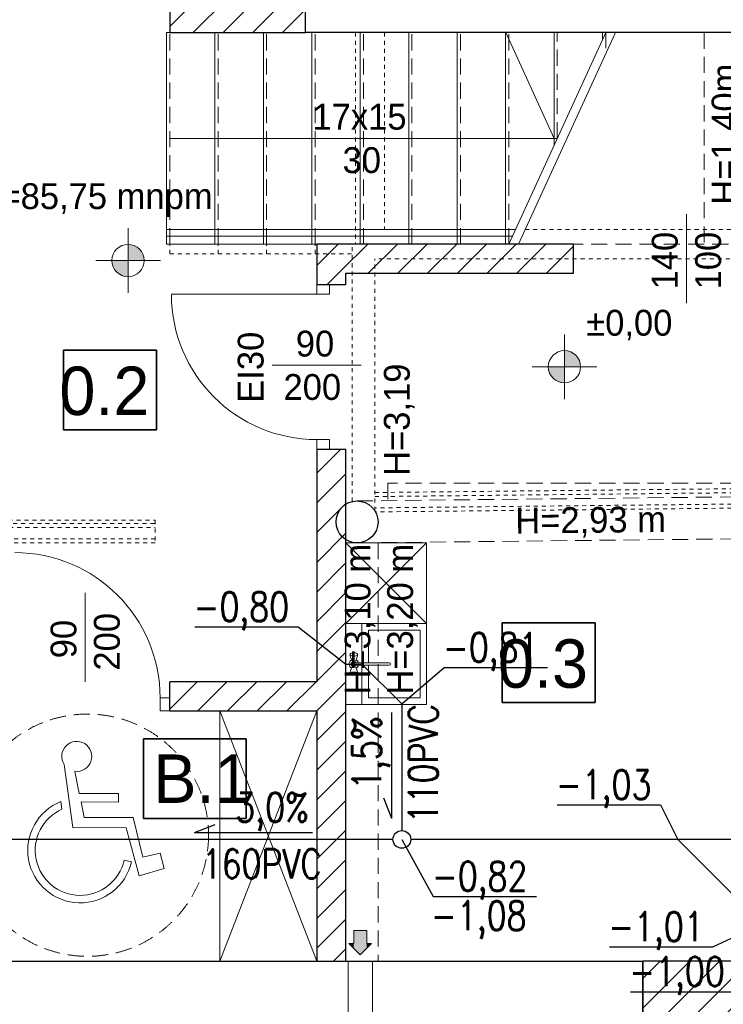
# Model space of a CAD drawing. Extents: x -220312 to -8310, y -91840 to 81907.
# Tile 106 of 128: x -115962 to -111603, y -3792 to 2305. Entities that reach past the tile are written whole.
import ezdxf
from ezdxf.enums import TextEntityAlignment as Align

# ---------------------------------------------------------------- set-up
doc = ezdxf.new("R2010")
doc.units = 0
doc.header["$MEASUREMENT"] = 0
doc.set_wipeout_variables(frame=1)
doc.linetypes.add('Hidden Line', pattern=[50, 25, -25])
doc.linetypes.add('Krawędzie ukryte', pattern=[150, 100, -50])
doc.layers.add('#kan_san-op', color=34, linetype='Continuous')
doc.layers.add('_opis', color=3, linetype='Continuous')
for name, color, linetype, lineweight, true_color in [('Arch balustrady_Nr_Pióra__3', 7, 'Continuous', 18, 0xff6600), ('Arch drzwi_Nr_Pióra__4', 7, 'Continuous', 9, 0x029e21), ('Arch okna_Nr_Pióra__4', 7, 'Continuous', 9, 0x029e21), ('Arch schody_Nr_Pióra__25', 7, 'Continuous', 13, 0x40a5ff), ('Arch wyposarzenie_Nr_Pióra__2', 7, 'Continuous', 13, 0x7f7f7f), ('Arch wyposazenie_Nr_Pióra__9', 7, 'Continuous', 13, 0x3dad99)]:
    doc.layers.add(name, color=color, linetype=linetype, lineweight=lineweight, true_color=true_color)
for name, color, linetype, lineweight in [('Arch kominy_Nr_Pióra__1', 7, 'Continuous', 25), ('Arch kominy_Nr_Pióra__21', 7, 'Continuous', 9), ('Arch opisy_Nr_Pióra__21', 7, 'Continuous', 9), ('Arch ściany nośne_Nr_Pióra__21', 7, 'Continuous', 9), ('Arch ściany nośne_Nr_Pióra__27', 7, 'Continuous', 30), ('Drzwi ArchiCAD_Nr_Pióra__27', 7, 'Continuous', 30), ('Drzwi ArchiCAD_Nr_Pióra__5', 7, 'Continuous', 13), ('INWENT RZĘDNE_Nr_Pióra__21', 7, 'Continuous', 9), ('INWENT WYMIARY_Nr_Pióra__21', 7, 'Continuous', 9), ('INWENT wyposarzenie_Nr_Pióra__21', 7, 'Continuous', 9), ('INWENT.ŚCIANY_Nr_Pióra__1', 7, 'Continuous', 25), ('INWENT.ŚCIANY_Nr_Pióra__101', 8, 'Continuous', 13), ('Istniejące schody_Nr_Pióra__101', 8, 'Continuous', 13), ('Istniejące schody_Nr_Pióra__21', 7, 'Continuous', 9), ('Istniejące schody_Nr_Pióra__5', 7, 'Continuous', 13), ('Istniejące stropy_Nr_Pióra__5', 7, 'Continuous', 13), ('PODKŁAD', 252, 'Continuous', 35)]:
    doc.layers.add(name, color=color, linetype=linetype, lineweight=lineweight)
doc.styles.add('GENERATED_STYLE_2', font='txt')
doc.styles.add('GENERATED_STYLE_4', font='txt')
doc.styles.add('GENERATED_STYLE_6', font='txt')
doc.styles.add('ROMANS', font='romans.shx', dxfattribs={"width": 0.85, "height": 0.11})
pattern_1 = [(45, (0, 0), (-91.92388, 91.92388), [])]

# ---------------------------------------------------------------- blocks, each defined once
blk = doc.blocks.new('parter')
at = {"layer": 'Arch ściany nośne_Nr_Pióra__21', "linetype": 'Continuous'}
h = blk.add_hatch(dxfattribs=at)
h.set_pattern_fill('Common_Brick', color=252, style=0, pattern_type=2)
h.set_pattern_definition(pattern_1)
h.paths.add_polyline_path([(-175862.4, 2504.9), (-175892.4, 2504.9), (-175892.4, 2224.9), (-175862.4, 2224.9)], flags=0)
h = blk.add_hatch(dxfattribs=at)
h.set_pattern_fill('Common_Brick', color=252, style=0, pattern_type=2)
h.set_pattern_definition(pattern_1)
h.paths.add_polyline_path([(-175892.4, 2464.9), (-176702.4, 2464.9), (-176702.4, 2224.9), (-175892.4, 2224.9)], flags=0)
h = blk.add_hatch(dxfattribs=at)
h.set_pattern_fill('Common_Brick', color=252, style=0, pattern_type=2)
h.set_pattern_definition(pattern_1)
h.paths.add_polyline_path([(-175792.4, 914.9), (-175792.4, 664.9), (-175712.4, 664.9), (-175612.4, 664.9), (-175612.4, 734.9)], flags=0)
h = blk.add_hatch(dxfattribs=at)
h.set_pattern_fill('Common_Brick', color=252, style=0, pattern_type=2)
h.set_pattern_definition(pattern_1)
h.paths.add_polyline_path([(-174202.4, 734.9), (-174202.4, 914.9), (-175792.4, 914.9), (-175612.4, 734.9)], flags=0)
h = blk.add_hatch(dxfattribs=at)
h.set_pattern_fill('Common_Brick', color=252, style=0, pattern_type=2)
h.set_pattern_definition(pattern_1)
h.paths.add_polyline_path([(-175792.4, -3525.1), (-175612.4, -3525.1), (-175612.4, -355.1), (-175712.4, -355.1), (-175792.4, -355.1)], flags=0)
h = blk.add_hatch(dxfattribs=at)
h.set_pattern_fill('Common_Brick', color=252, style=0, pattern_type=2)
h.set_pattern_definition(pattern_1)
h.paths.add_polyline_path([(-175792.4, -1795.1), (-176702.4, -1795.1), (-176702.4, -1895.1), (-176702.4, -1975.1), (-175792.4, -1975.1)], flags=0)
h = blk.add_hatch(dxfattribs=at)
h.set_pattern_fill('Common_Brick', color=252, style=0, pattern_type=2)
h.set_pattern_definition(pattern_1)
h.paths.add_polyline_path([(-173772.4, -3945.1), (-172802.4, -3945.1), (-172802.4, -3525.1), (-173772.4, -3525.1)], flags=0)
at = {"layer": 'INWENT RZĘDNE_Nr_Pióra__21', "linetype": 'Continuous'}
for points in [[(-176961, 813.4), (-176861, 813.4), (-176868.6, 851.7), (-176890.3, 884.2), (-176922.7, 905.8), (-176961, 913.4)], [(-176961, 813.4), (-177061, 813.4), (-177053.4, 775.2), (-177031.7, 742.7), (-176999.3, 721.1), (-176961, 713.4)], [(-174257.6, 155.7), (-174157.6, 155.7), (-174165.2, 194), (-174186.9, 226.5), (-174219.3, 248.1), (-174257.6, 255.7)], [(-174257.6, 155.7), (-174357.6, 155.7), (-174350, 117.5), (-174328.3, 85), (-174295.8, 63.4), (-174257.6, 55.7)]]:
    blk.add_hatch(color=252, dxfattribs=at).paths.add_polyline_path(points, flags=0)
at = {"color": 252}
for p, q in [((-177360, -235.2), (-177360, 258.9)), ((-177360, 258.9), (-176784, 258.9)), ((-176784, 258.9), (-176784, -235.2)), ((-176784, -235.2), (-177360, -235.2)), ((-174643.5, -1924.2), (-174643.5, -1430.1)), ((-174643.5, -1430.1), (-174067.5, -1430.1)), ((-174067.5, -1430.1), (-174067.5, -1924.2)), ((-174067.5, -1924.2), (-174643.5, -1924.2)), ((-176865.2, -2642), (-176865.2, -2147.9)), ((-176865.2, -2147.9), (-176229.9, -2147.9)), ((-176229.9, -2147.9), (-176229.9, -2642)), ((-176229.9, -2642), (-176865.2, -2642))]:
    blk.add_line(p, q, dxfattribs=at)
at = {"layer": 'Arch balustrady_Nr_Pióra__3', "color": 252, "linetype": 'Continuous'}
for p, q in [((-176722.4, 1004.9), (-174561.2, 1004.9)), ((-176722.4, 964.9), (-174579.5, 964.9))]:
    blk.add_line(p, q, dxfattribs=at)
at = {"layer": 'Arch kominy_Nr_Pióra__1', "color": 252, "linetype": 'Continuous'}
for points in [[(-175522.4, -3485.1), (-175562.4, -3335.1), (-175522.4, -3335.1)], [(-175562.4, -3445.1), (-175562.4, -3335.1), (-175522.4, -3485.1)], [(-175482.4, -3445.1), (-175522.4, -3335.1), (-175482.4, -3335.1)], [(-175522.4, -3485.1), (-175522.4, -3335.1), (-175482.4, -3445.1)], [(-175562.4, -3445.1), (-175592.4, -3415.1), (-175562.4, -3415.1)], [(-175482.4, -3445.1), (-175482.4, -3415.1), (-175452.4, -3415.1)]]:
    blk.add_solid(points, dxfattribs=at)
at = {"layer": 'Arch kominy_Nr_Pióra__21', "color": 252, "linetype": 'Continuous'}
for p, q in [((-175562.4, -3335.1), (-175562.4, -3415.1)), ((-175482.4, -3335.1), (-175562.4, -3335.1)), ((-175482.4, -3335.1), (-175482.4, -3415.1)), ((-175522.4, -3485.1), (-175592.4, -3415.1)), ((-175562.4, -3415.1), (-175592.4, -3415.1)), ((-175452.4, -3415.1), (-175522.4, -3485.1)), ((-175482.4, -3415.1), (-175452.4, -3415.1)), ((-175597.4, -3945.1), (-175597.4, -3525.1)), ((-175447.4, -3525.1), (-175597.4, -3525.1)), ((-175447.4, -3945.1), (-175447.4, -3525.1))]:
    blk.add_line(p, q, dxfattribs=at)
at = {"layer": 'Arch okna_Nr_Pióra__4', "color": 252, "linetype": 'Continuous'}
for p, q in [((-173502.4, 1099.9), (-173502.4, 549.9)), ((-175517.4, 164.9), (-176067.4, 164.9)), ((-177226.7, -1245.1), (-177226.7, -1795.1))]:
    blk.add_line(p, q, dxfattribs=at)
at = {"layer": 'Arch opisy_Nr_Pióra__21', "color": 252, "linetype": 'Continuous'}
for p, q in [((-177360, -235.2), (-177360, 258.9)), ((-177360, 258.9), (-176784, 258.9)), ((-176784, 258.9), (-176784, -235.2)), ((-176784, -235.2), (-177360, -235.2)), ((-174643.5, -1924.2), (-174643.5, -1430.1)), ((-174643.5, -1430.1), (-174067.5, -1430.1)), ((-174067.5, -1430.1), (-174067.5, -1924.2)), ((-174067.5, -1924.2), (-174643.5, -1924.2)), ((-176865.2, -2642), (-176865.2, -2147.9)), ((-176865.2, -2147.9), (-176229.9, -2147.9)), ((-176229.9, -2147.9), (-176229.9, -2642)), ((-176229.9, -2642), (-176865.2, -2642))]:
    blk.add_line(p, q, dxfattribs=at)
at = {"layer": 'Arch opisy_Nr_Pióra__21', "color": 252, "linetype": 'Krawędzie ukryte'}
blk.add_circle((-177212.4, -2745.1), 750, dxfattribs=at)
at = {"layer": 'Arch schody_Nr_Pióra__25', "color": 252, "linetype": 'Continuous'}
for p, q in [((-176722.4, 2224.9), (-176702.4, 2224.9)), ((-176722.4, 914.9), (-176722.4, 2224.9)), ((-176422.4, 914.9), (-176422.4, 2224.9)), ((-176122.4, 914.9), (-176122.4, 2224.9)), ((-175822.4, 914.9), (-175822.4, 2224.9)), ((-175522.4, 914.9), (-175522.4, 2224.9)), ((-175222.4, 914.9), (-175222.4, 2224.9)), ((-174922.4, 914.9), (-174922.4, 2224.9)), ((-174622.4, 914.9), (-174622.4, 2224.9)), ((-174322.4, 1526.2), (-174322.4, 2224.9)), ((-174022.4, 2181.2), (-174022.4, 2224.9)), ((-176722.4, 914.9), (-176702.4, 914.9))]:
    blk.add_line(p, q, dxfattribs=at)
at = {"layer": 'Arch wyposarzenie_Nr_Pióra__2', "color": 252, "linetype": 'Continuous'}
for p, q in [((-177356.1, -2308.1), (-177304, -2697.3)), ((-177263.2, -2486.1), (-177290.7, -2351.3)), ((-177019.7, -2487.1), (-177263.2, -2486.1)), ((-177019.9, -2540.4), (-177019.7, -2487.1)), ((-177376.9, -2536.7), (-177370.5, -2584.4)), ((-177252.3, -2539.4), (-177019.9, -2540.4)), ((-177232.9, -2634.7), (-177252.3, -2539.4)), ((-176929.8, -2635.9), (-177232.9, -2634.7)), ((-176869.6, -2880.4), (-176929.8, -2635.9)), ((-177304, -2697.3), (-176973.3, -2698.6)), ((-176973.3, -2698.6), (-176891.9, -2997.8)), ((-176761.4, -2856.8), (-176869.6, -2880.4)), ((-176738.2, -2951.3), (-176761.4, -2856.8)), ((-176940.3, -2911), (-176985.6, -2900.7)), ((-176891.9, -2997.8), (-176738.2, -2951.3))]:
    blk.add_line(p, q, dxfattribs=at)
for centre, major_axis, start_param, end_param in [((-177278.5, -2257), (92.9, 0), 4.583801, 10.008202), ((-177257.3, -2839), (325.1, 0), 1.947533, 6.059917), ((-177257.3, -2839), (278.7, 0), 1.989195, 6.059917)]:
    blk.add_ellipse(centre, major_axis=major_axis, ratio=0.999933, start_param=start_param, end_param=end_param, dxfattribs=at)
at = {"layer": 'Arch wyposazenie_Nr_Pióra__9', "color": 252, "linetype": 'Continuous'}
for p, q in [((-175792.4, -3525.1), (-176392.4, -1975.1)), ((-175792.4, -1975.1), (-176392.4, -3525.1)), ((-176392.4, -1975.1), (-176392.4, -3525.1))]:
    blk.add_line(p, q, dxfattribs=at)
at = {"layer": 'Arch ściany nośne_Nr_Pióra__27', "color": 252, "linetype": 'Continuous'}
for p, q in [((-175862.4, 2224.9), (-175862.4, 2504.9)), ((-176702.4, 2464.9), (-176702.4, 2224.9)), ((-176702.4, 2224.9), (-175892.4, 2224.9)), ((-175892.4, 2224.9), (-175862.4, 2224.9)), ((-175792.4, 914.9), (-175792.4, 664.9)), ((-174202.4, 914.9), (-175792.4, 914.9)), ((-175612.4, 664.9), (-175612.4, 734.9)), ((-175612.4, 734.9), (-174202.4, 734.9)), ((-175792.4, 664.9), (-175712.4, 664.9)), ((-175712.4, 664.9), (-175612.4, 664.9)), ((-175792.4, -355.1), (-175792.4, -1795.1)), ((-175792.4, -355.1), (-175712.4, -355.1)), ((-175712.4, -355.1), (-175612.4, -355.1)), ((-175612.4, -3525.1), (-175612.4, -355.1)), ((-175792.4, -1795.1), (-176702.4, -1795.1)), ((-176702.4, -1895.1), (-176702.4, -1795.1)), ((-176702.4, -1975.1), (-176702.4, -1895.1)), ((-176702.4, -1975.1), (-175792.4, -1975.1)), ((-175792.4, -1975.1), (-175792.4, -3525.1)), ((-175792.4, -3525.1), (-175612.4, -3525.1)), ((-173772.4, -3525.1), (-173772.4, -3945.1)), ((-173122.4, -3525.1), (-173772.4, -3525.1))]:
    blk.add_line(p, q, dxfattribs=at)
at = {"layer": 'Drzwi ArchiCAD_Nr_Pióra__27', "color": 252, "linetype": 'Continuous'}
for p, q in [((-174202.4, 734.9), (-174202.4, 914.9)), ((-175792.4, 664.9), (-175712.4, 664.9)), ((-175792.4, -355.1), (-175712.4, -355.1)), ((-176702.4, -1975.1), (-176702.4, -1895.1))]:
    blk.add_line(p, q, dxfattribs=at)
at = {"layer": 'Drzwi ArchiCAD_Nr_Pióra__5', "color": 252, "linetype": 'Continuous'}
for p, q in [((-175712.4, 664.9), (-175792.4, 664.9)), ((-175792.4, 664.9), (-175792.4, 604.9)), ((-175712.4, 604.9), (-175712.4, 664.9)), ((-175792.4, 604.9), (-176692.4, 604.9)), ((-175792.4, 604.9), (-175712.4, 604.9)), ((-175792.4, -295.1), (-175792.4, -355.1)), ((-175712.4, -295.1), (-175792.4, -295.1)), ((-175712.4, -355.1), (-175712.4, -295.1)), ((-175792.4, -355.1), (-175712.4, -355.1)), ((-176762.4, -1895.1), (-176702.4, -1895.1)), ((-176762.4, -1975.1), (-176762.4, -1895.1)), ((-176702.4, -1895.1), (-176702.4, -1975.1)), ((-176702.4, -1975.1), (-176762.4, -1975.1))]:
    blk.add_line(p, q, dxfattribs=at)
for centre, start, end in [((-175792.4, 604.9), 180, 270), ((-177662.4, -1895.1), 0, 90)]:
    blk.add_arc(centre, 900, start, end, dxfattribs=at)
at = {"layer": 'INWENT RZĘDNE_Nr_Pióra__21', "color": 252, "linetype": 'Continuous'}
for p, q in [((-176961, 613.4), (-176961, 1013.4)), ((-177161, 813.4), (-176761, 813.4)), ((-174257.6, -44.3), (-174257.6, 355.7)), ((-174457.6, 155.7), (-174057.6, 155.7))]:
    blk.add_line(p, q, dxfattribs=at)
for centre in [(-176961, 813.4), (-174257.6, 155.7)]:
    blk.add_circle(centre, 100, dxfattribs=at)
at = {"layer": 'INWENT wyposarzenie_Nr_Pióra__21', "color": 252, "linetype": 'Continuous'}
for p, q in [((-175612.4, -935.1), (-175112.4, -1435.1)), ((-175112.4, -935.1), (-175612.4, -935.1)), ((-175612.4, -1435.1), (-175112.4, -935.1)), ((-175612.4, -935.1), (-175612.4, -1435.1)), ((-175112.4, -1435.1), (-175112.4, -935.1)), ((-175612.4, -1435.1), (-175612.4, -1935.1)), ((-175112.4, -1435.1), (-175612.4, -1435.1)), ((-175112.4, -1435.1), (-175512.4, -1435.1)), ((-175512.4, -1435.1), (-175512.4, -1677.3)), ((-175112.4, -1935.1), (-175112.4, -1435.1)), ((-175472.4, -1677.3), (-175472.4, -1475.1)), ((-175472.4, -1475.1), (-175152.4, -1475.1)), ((-175152.4, -1475.1), (-175152.4, -1895.1)), ((-175584.9, -1624.7), (-175586.4, -1627.6)), ((-175574.4, -1665), (-175586.4, -1627.6)), ((-175586.4, -1627.6), (-175584.9, -1630.4)), ((-175584.9, -1624.7), (-175581.2, -1619.6)), ((-175584.9, -1630.4), (-175580.8, -1632.8)), ((-175577.7, -1617.5), (-175581.2, -1619.6)), ((-175580.8, -1632.8), (-175574.4, -1634.7)), ((-175572.4, -1616), (-175577.7, -1617.5)), ((-175574.4, -1634.7), (-175566.5, -1635.6)), ((-175565.9, -1615.2), (-175572.4, -1616)), ((-175566.5, -1635.6), (-175558.2, -1635.6)), ((-175558.9, -1615.2), (-175565.9, -1615.2)), ((-175552.4, -1616), (-175558.9, -1615.2)), ((-175558.2, -1635.6), (-175550.4, -1634.7)), ((-175547.1, -1617.5), (-175552.4, -1616)), ((-175550.4, -1634.7), (-175544, -1632.8)), ((-175550.3, -1665), (-175538.4, -1627.6)), ((-175543.6, -1619.6), (-175547.1, -1617.5)), ((-175544, -1632.8), (-175539.8, -1630.4)), ((-175539.8, -1624.7), (-175543.6, -1619.6)), ((-175538.4, -1627.6), (-175539.8, -1624.7)), ((-175539.8, -1630.4), (-175538.4, -1627.6)), ((-175574.4, -1705.2), (-175586.4, -1742.7)), ((-175343.5, -1677.3), (-175563.8, -1677.3)), ((-175563.8, -1693), (-175343.5, -1693)), ((-175550.3, -1705.2), (-175538.4, -1742.7)), ((-175512.4, -1693), (-175512.4, -1935.1)), ((-175472.4, -1895.1), (-175472.4, -1693)), ((-175584.9, -1739.9), (-175586.4, -1742.7)), ((-175586.4, -1742.7), (-175584.9, -1745.5)), ((-175580.8, -1737.5), (-175584.9, -1739.9)), ((-175584.9, -1745.5), (-175581.2, -1750.7)), ((-175581.2, -1750.7), (-175577.7, -1752.8)), ((-175574.4, -1735.6), (-175580.8, -1737.5)), ((-175577.7, -1752.8), (-175572.4, -1754.3)), ((-175566.5, -1734.6), (-175574.4, -1735.6)), ((-175572.4, -1754.3), (-175565.9, -1755.1)), ((-175558.2, -1734.6), (-175566.5, -1734.6)), ((-175565.9, -1755.1), (-175558.9, -1755.1)), ((-175558.9, -1755.1), (-175552.4, -1754.3)), ((-175550.4, -1735.6), (-175558.2, -1734.6)), ((-175552.4, -1754.3), (-175547.1, -1752.8)), ((-175544, -1737.5), (-175550.4, -1735.6)), ((-175547.1, -1752.8), (-175543.6, -1750.7)), ((-175539.8, -1739.9), (-175544, -1737.5)), ((-175539.8, -1745.5), (-175543.6, -1750.7)), ((-175538.4, -1742.7), (-175539.8, -1739.9)), ((-175539.8, -1745.5), (-175538.4, -1742.7)), ((-175112.4, -1935.1), (-175612.4, -1935.1)), ((-175512.4, -1935.1), (-175112.4, -1935.1)), ((-175152.4, -1895.1), (-175472.4, -1895.1))]:
    blk.add_line(p, q, dxfattribs=at)
for centre, radius, start, end in [((-175562.4, -1685.1), 30, 117.97653, 242.02347), ((-175562.4, -1685.1), 16.8, 28.05488, 331.94512), ((-175562.4, -1685.1), 8, 100, 260), ((-175562.4, -1685.1), 30, 15.22531, 62.02347), ((-175562.4, -1685.1), 30, 297.97653, 344.77469), ((-175343.5, -1685.1), 7.88, 270, 90)]:
    blk.add_arc(centre, radius, start, end, dxfattribs=at)
at = {"layer": 'INWENT.ŚCIANY_Nr_Pióra__1', "color": 252, "linetype": 'Continuous'}
for p, q in [((-175862.4, 2224.9), (-175862.4, 2504.9)), ((-171602.4, 2224.9), (-175862.4, 2224.9)), ((-179822.4, -3525.1), (-173772.4, -3525.1)), ((-173772.4, -3945.1), (-173772.4, -3525.1))]:
    blk.add_line(p, q, dxfattribs=at)
blk.add_circle((-175542.4, -805.1), 130, dxfattribs=at)
at = {"layer": 'INWENT.ŚCIANY_Nr_Pióra__101', "color": 252, "linetype": 'Hidden Line'}
for p, q in [((-175552.4, 2224.9), (-175552.4, 914.9)), ((-175372.4, 2224.9), (-175372.4, 1004.9)), ((-175372.4, 1004.9), (-174561.2, 1004.9)), ((-174501.2, 1004.9), (-172622.4, 1004.9)), ((-175552.4, 914.9), (-175572.4, 914.9)), ((-175572.4, -678.7), (-175572.4, 914.9)), ((-173082.4, 824.9), (-175432.4, 824.9)), ((-175432.4, -735.9), (-175432.4, 824.9)), ((-175432.4, -623.3), (-173123.5, -598.7)), ((-175432.4, -648.3), (-173123.3, -623.7)), ((-173122.5, -693.7), (-175432.4, -718.3)), ((-173122.3, -718.7), (-175428.1, -743.3)), ((-178447.4, -840.1), (-176792.4, -840.1)), ((-178422.4, -815.1), (-176792.4, -815.1)), ((-178402.4, -795.1), (-176792.4, -795.1)), ((-176792.4, -795.1), (-176792.4, -935.1)), ((-176792.4, -910.1), (-178447.4, -910.1)), ((-176792.4, -935.1), (-178422.4, -935.1))]:
    blk.add_line(p, q, dxfattribs=at)
at = {"layer": 'Istniejące schody_Nr_Pióra__101', "color": 252, "linetype": 'Hidden Line'}
for p, q in [((-176702.4, 854.9), (-176702.4, 914.9)), ((-176402.4, 854.9), (-176402.4, 914.9)), ((-176102.4, 854.9), (-176102.4, 914.9)), ((-175802.4, 854.9), (-175802.4, 914.9)), ((-176702.4, 854.9), (-175572.4, 854.9))]:
    blk.add_line(p, q, dxfattribs=at)
at = {"layer": 'Istniejące schody_Nr_Pióra__5', "color": 252, "linetype": 'Krawędzie ukryte'}
for p, q in [((-176702.4, 914.9), (-176702.4, 2224.9)), ((-176402.4, 914.9), (-176402.4, 2224.9)), ((-176102.4, 914.9), (-176102.4, 2224.9)), ((-175802.4, 914.9), (-175802.4, 2224.9)), ((-175502.4, 914.9), (-175502.4, 2224.9)), ((-175202.4, 914.9), (-175202.4, 2224.9)), ((-174902.4, 914.9), (-174902.4, 2224.9)), ((-174602.4, 914.9), (-174602.4, 2224.9)), ((-174302.4, 1569.9), (-174302.4, 2224.9)), ((-174542.4, 914.9), (-171852.4, 914.9)), ((-175352.4, -565.1), (-175352.4, -673.1)), ((-169892.4, -565.1), (-175352.4, -565.1))]:
    blk.add_line(p, q, dxfattribs=at)
at = {"layer": 'Istniejące schody_Nr_Pióra__5', "color": 252, "linetype": 'Continuous'}
for p, q in [((-174321.2, 1569.9), (-174621.2, 2224.9)), ((-174602.4, 914.9), (-174002.4, 2224.9)), ((-174542.4, 914.9), (-173942.4, 2224.9)), ((-174002.4, 2128.2), (-174002.4, 2224.9)), ((-174302.4, 1569.9), (-176702.4, 1569.9)), ((-176702.4, 914.9), (-174542.4, 914.9))]:
    blk.add_line(p, q, dxfattribs=at)
at = {"layer": 'Istniejące stropy_Nr_Pióra__5', "color": 252, "linetype": 'Krawędzie ukryte'}
for p, q in [((-173392.4, 2224.9), (-173392.4, 914.9)), ((-175543.8, -675.2), (-169914.1, -615.2)), ((-175541, -935.1), (-169911.3, -875.2)), ((-175412.4, -935.1), (-175412.4, -3525.1)), ((-172802.4, -3525.1), (-175412.4, -3525.1))]:
    blk.add_line(p, q, dxfattribs=at)
at = {"layer": 'Arch drzwi_Nr_Pióra__4', "color": 252, "linetype": 'Continuous', "style": 'GENERATED_STYLE_6'}
for s, p in [('140', (-173556.6, 634.4)), ('100', (-173287.9, 634.4)), ('EI30', (-176121.6, -67.5)), ('200', (-177012.2, -1725.9)), ('90', (-177280.9, -1649.7))]:
    blk.add_text(s, height=160, rotation=90, dxfattribs=at).set_placement(p)
for s, p in [('90', (-175921.9, 219)), ('200', (-175998.1, -49.7))]:
    blk.add_text(s, height=160, dxfattribs=at).set_placement(p)
at = {"layer": 'Arch opisy_Nr_Pióra__21', "color": 252, "linetype": 'Continuous', "style": 'GENERATED_STYLE_4'}
for s, p in [('0.2', (-177386.3, -143.3)), ('0.3', (-174669.7, -1832.2)), ('B.1', (-176804.7, -2545))]:
    blk.add_text(s, height=300, dxfattribs=at).set_placement(p)
at = {"layer": 'INWENT RZĘDNE_Nr_Pióra__21', "color": 252, "char_height": 160, "attachment_point": 7, "style": 'GENERATED_STYLE_2'}
for s, insert in [('{±0,00=85,75 mnpm}', (-178285.2, 1083.8)), ('{±0,00}', (-174122.9, 318.4))]:
    blk.add_mtext(s, dxfattribs=dict(at, insert=insert))
at = {"layer": 'INWENT WYMIARY_Nr_Pióra__21', "color": 252, "linetype": 'Continuous', "style": 'GENERATED_STYLE_2'}
for s, rotation, p in [('H=1,40m', 90, (-173186, 1158.7)), ('H=3,19', 90, (-175216, -520.3)), ('H=2,93 m', 0.61041, (-174561.6, -877.6)), ('H=3,10 m', 90, (-175459.5, -1874.7)), ('H=3,20 m', 90, (-175196, -1874.7))]:
    blk.add_text(s, height=160, rotation=rotation, dxfattribs=at).set_placement(p)
at = {"layer": 'Istniejące schody_Nr_Pióra__21', "color": 252, "linetype": 'Continuous', "style": 'GENERATED_STYLE_6'}
for s, p in [('17x15', (-175818.6, 1624)), ('30', (-175631.9, 1355.3))]:
    blk.add_text(s, height=160, dxfattribs=at).set_placement(p)

msp = doc.modelspace()

# ---------------------------------------------------------------- linework, layer by layer
at = {"layer": '#kan_san-op', "color": 7}
for p, q in [((-114876, -1455.8), (-114236, -1455.8)), ((-114236, -1455.8), (-113941.9, -1685.1)), ((-113594.4, -1932.6), (-113331.5, -1707.7)), ((-113331.5, -1707.7), (-112691.5, -1707.7)), ((-112631.7, -2557), (-111991.7, -2557)), ((-111991.7, -2557), (-111885.7, -2771.3)), ((-113594.4, -2771.3), (-113399.8, -3124.3)), ((-113399.8, -3124.3), (-112759.9, -3124.3)), ((-111668, -3436), (-111231.9, -3235.1)), ((-112308, -3436), (-111668, -3436)), ((-112177.3, -3714.3), (-111537.4, -3714.3))]:
    msp.add_line(p, q, dxfattribs=at)
at = {"layer": '#kan_san-op', "lineweight": 30}
for p, q in [((-113941.9, -1685.1), (-113841.9, -1685.1)), ((-113841.9, -1685.1), (-113594.4, -1932.6)), ((-113594.4, -1932.6), (-113594.4, -2716.3)), ((-113649.4, -2771.3), (-116726.9, -2771.3)), ((-108074.6, -2771.3), (-113539.4, -2771.3)), ((-111270.8, -3386.3), (-111885.7, -2771.3))]:
    msp.add_line(p, q, dxfattribs=at)
msp.add_circle((-113594.4, -2771.3), 55, dxfattribs=at)
at = {"color": 7}
for p, q in [((-113656.2, -2642.7), (-113656.2, -1986.4)), ((-113656.2, -2642.7), (-113706.2, -2515.9)), ((-114877.9, -2728.4), (-114751.1, -2678.4)), ((-114877.9, -2728.4), (-114148.1, -2728.4))]:
    msp.add_line(p, q, dxfattribs=at)

# ---------------------------------------------------------------- block references
at = {"layer": 'PODKŁAD'}
msp.add_blockref('parter', (61670.5, 0), dxfattribs=at)

# ---------------------------------------------------------------- texts
at = {"layer": '_opis', "color": 3, "style": 'ROMANS', "width": 0.8}
for s, p in [('-0,80', (-114885, -1420.5)), ('-0,81', (-113340.5, -1672.4)), ('-1,03', (-112640.7, -2521.7)), ('-0,82', (-113408.8, -3088.9)), ('-1,08', (-113414.5, -3332.8)), ('-1,01', (-112317, -3400.7)), ('-1,00', (-112186.3, -3679))]:
    msp.add_text(s, height=180, rotation=359.96775, dxfattribs=at).set_placement(p)
for s, rotation, p in [('110PVC', 89.96775, (-113462.1, -2301.8)), ('1,5%%%', 89.96775, (-113811.7, -2236.5)), ('3,0%%%', 359.96775, (-114398.1, -2572.9)), ('160PVC', 359.96775, (-114463.5, -2922.5))]:
    msp.add_text(s, height=180, rotation=rotation, dxfattribs=at).set_placement(p, align=Align.MIDDLE_CENTER)

# ---------------------------------------------------------------- next in the draw order: wipeouts: each hides what was drawn before it
at = {"ltscale": 10}
msp.add_wipeout([(-139099.8, 11108.9), (-136614.7, 10498.9), (-136614.7, -17981.1), (-97709.8, -17981.1), (-97099.8, -18591.1), (-139099.8, -18591.1)], dxfattribs=at).dxf.layer = '#kan_san-op'

doc.saveas('drawing.dxf')
